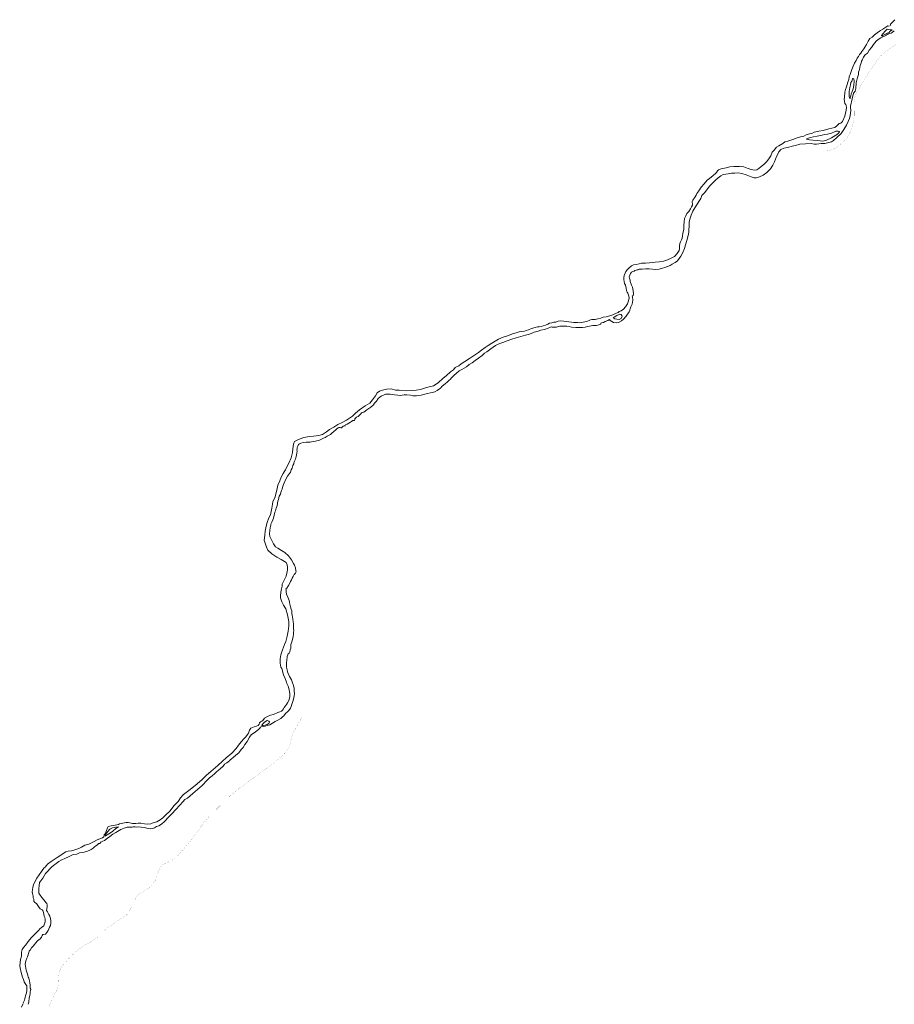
# Model space of a CAD drawing. Header units: metres. Extents: x 347609 to 404409, y 8548087 to 8605413.
# Tile 23 of 46: x 374342 to 379655, y 8565096 to 8571080. Entities that reach past the tile are written whole.
import ezdxf

# ---------------------------------------------------------------- set-up
doc = ezdxf.new("R2010")
doc.units = ezdxf.units.M
doc.layers.add('01. RIO', color=7, linetype='Continuous', lineweight=5, true_color=0x2776bb)
doc.layers.add('Red vial nacional', color=242, linetype='Continuous', lineweight=40)

# ---------------------------------------------------------------- blocks, each defined once
blk = doc.blocks.new('REIORORI')
at = {"layer": '01. RIO', "color": 152, "lineweight": 15, "true_color": 0x2776bb, "flags": 128}
for points in [[(379630.7, 8571045), (379632.2, 8571046.8), (379631.5, 8571050.4), (379632, 8571052.7), (379636, 8571057.4), (379647.3, 8571068.9), (379658, 8571079.8)], [(374363.3, 8565104.6), (374367.5, 8565113.4), (374371, 8565122), (374372.8, 8565129.9), (374375.7, 8565139.4), (374378.2, 8565147.9), (374380.5, 8565159.5), (374382.7, 8565165.3), (374384.4, 8565170.8), (374385.1, 8565177), (374385.8, 8565186.4), (374386, 8565194.7), (374385.8, 8565201.5), (374384.5, 8565209.5), (374380.3, 8565215.9), (374374.8, 8565223.3), (374369, 8565233.5), (374364.2, 8565246.4), (374360.2, 8565256.9), (374358.4, 8565261.3), (374351.9, 8565289.3), (374345.6, 8565317.1), (374342.1, 8565329.3), (374346.8, 8565369.1), (374353.3, 8565388.8), (374353.9, 8565399.2), (374353.1, 8565412.4), (374358, 8565428.7), (374364.7, 8565440.8), (374379.6, 8565458.7), (374394.4, 8565478), (374412, 8565500), (374431.9, 8565521.2), (374458.2, 8565547.5), (374465.3, 8565555.4), (374474.6, 8565562.5), (374487.9, 8565573.9), (374493, 8565584.9), (374496.2, 8565597.4), (374496.8, 8565610.8), (374494.8, 8565623.6), (374491.3, 8565632.1), (374485.8, 8565654.2), (374482.4, 8565665.6), (374477.9, 8565669.8), (374465.5, 8565675.7), (374456.7, 8565690.4), (374448.8, 8565702.6), (374443.9, 8565708.1), (374433.3, 8565715), (374428.2, 8565722.2), (374427.4, 8565734.8), (374424, 8565743.5), (374423.3, 8565754.3), (374420.7, 8565769), (374418.7, 8565780.4), (374419.5, 8565792.4), (374421.7, 8565807.7), (374425.4, 8565822.9), (374438.2, 8565847.8), (374445.3, 8565863.5), (374459.4, 8565883.6), (374474.2, 8565903.8), (374482.2, 8565915), (374490.5, 8565925.5), (374497.4, 8565929.2), (374504.5, 8565939.4), (374511.1, 8565947.5), (374532.4, 8565963.4), (374551.6, 8565976.8), (374569.5, 8565989.1), (374592.9, 8566002.8), (374612.1, 8566015.8), (374622.6, 8566021.9), (374636.5, 8566027), (374655.8, 8566028.8), (374677.6, 8566035.9), (374700.6, 8566042.9), (374718.3, 8566050.9), (374737.6, 8566062.8), (374761.2, 8566069.6), (374794.6, 8566086.6), (374812.7, 8566095.9), (374844.2, 8566108.2), (374852.8, 8566113.1), (374855.4, 8566126), (374860.3, 8566132.9), (374870.3, 8566153.3), (374875.2, 8566168.4), (374878.9, 8566176), (374897.3, 8566180.7), (374922.6, 8566185.4), (374942.2, 8566189.2), (374948.3, 8566193.9), (374969, 8566197), (374989, 8566200.3), (375001, 8566201.3), (375011.2, 8566199.4), (375026.5, 8566196), (375048.3, 8566194.1), (375062.1, 8566197.4), (375077.6, 8566197.8), (375099.2, 8566192.5), (375119.2, 8566191.3), (375139.2, 8566192.9), (375146.6, 8566197.8), (375158.6, 8566200.5), (375176, 8566206.2), (375194.6, 8566216.4), (375210.7, 8566230.3), (375229.5, 8566248.4), (375253.3, 8566270.9), (375279.5, 8566304.3), (375303.7, 8566328.2), (375319.3, 8566351.7), (375337.1, 8566371.5), (375353.1, 8566383.2), (375368.7, 8566395.5), (375397.8, 8566418.6), (375421, 8566436.2), (375451.2, 8566463.4), (375476.7, 8566489.6), (375503.5, 8566510.7), (375545.3, 8566546.9), (375574.1, 8566574.4), (375595.4, 8566593.7), (375630.8, 8566622.8), (375656.4, 8566650.8), (375670.6, 8566670.6), (375687.5, 8566692.1), (375706.4, 8566712.3), (375715.4, 8566721.6), (375725, 8566735.9), (375732.6, 8566743.9), (375738.3, 8566762.4), (375745.2, 8566774), (375767.1, 8566782.6), (375781, 8566787.3), (375790.6, 8566789.9), (375796.2, 8566799.2), (375799.6, 8566807.8), (375803.9, 8566813.8), (375813.5, 8566817.7), (375819.1, 8566822), (375828.8, 8566834.4), (375848, 8566844.7), (375864.6, 8566853), (375883.5, 8566857.3), (375911, 8566868.8), (375921.6, 8566874.1), (375931.8, 8566877.5), (375939.4, 8566884.4), (375943.8, 8566891), (375949.1, 8566900.4), (375956.7, 8566909.7), (375963, 8566918.3), (375968.3, 8566928.5), (375977.3, 8566943.1), (375982.2, 8566965), (375983.2, 8566985.9), (375979.9, 8567007.4), (375973, 8567030.6), (375965.7, 8567045.2), (375962, 8567054.8), (375953.1, 8567082), (375945.4, 8567096.9), (375940.1, 8567113.8), (375934.5, 8567136.1), (375928.9, 8567145.1), (375924.9, 8567169.9), (375925.2, 8567195), (375929.2, 8567220.9), (375938.8, 8567250), (375950.8, 8567283), (375959.4, 8567301.2), (375966.3, 8567333.3), (375972.6, 8567363.7), (375976.6, 8567395.5), (375976.6, 8567423.1), (375969, 8567462.9), (375958.7, 8567500.4), (375944.5, 8567522.9), (375934.9, 8567541.8), (375926.2, 8567566.3), (375925.6, 8567578.2), (375927.9, 8567601.8), (375932.5, 8567621.4), (375935.9, 8567637.3), (375936.8, 8567649.5), (375942.5, 8567661.8), (375946.1, 8567670), (375954.4, 8567686.7), (375960, 8567699), (375965.7, 8567717.2), (375968.7, 8567735.7), (375968.7, 8567752.3), (375966.7, 8567766.5), (375961.4, 8567780.4), (375951.4, 8567787.7), (375931.2, 8567799.8), (375904, 8567812.7), (375874.5, 8567832.9), (375850, 8567856), (375841.4, 8567875.2), (375834.4, 8567891.9), (375827.8, 8567917.7), (375830.5, 8567946.5), (375833.1, 8567971.4), (375838.4, 8568002), (375844.7, 8568023.8), (375856.3, 8568053), (375865.6, 8568071.5), (375868.6, 8568092.1), (375872.9, 8568112), (375877.5, 8568135.8), (375879.8, 8568151.1), (375891.8, 8568173.6), (375904.4, 8568221.7), (375911, 8568250.9), (375921.6, 8568277.4), (375930.2, 8568299.6), (375942.8, 8568321.8), (375948.1, 8568332.4), (375956.1, 8568345), (375965.7, 8568361.9), (375977, 8568384.2), (375991.5, 8568417.9), (375998.2, 8568449), (376002.2, 8568471.7), (376004.5, 8568499.8), (376011.8, 8568515.7), (376035.6, 8568529.3), (376067.8, 8568540.6), (376102.2, 8568546.5), (376127.1, 8568549.2), (376159.3, 8568552.9), (376180.8, 8568559.5), (376205.6, 8568575.1), (376224.2, 8568589.3), (376250.1, 8568603.3), (376274.6, 8568620.5), (376300.8, 8568632.1), (376326.7, 8568645.4), (376362.8, 8568670.5), (376381.7, 8568689.1), (376406.9, 8568709), (376440.4, 8568733.2), (376467.9, 8568749.1), (376485.1, 8568770.6), (376502.7, 8568794.8), (376513.3, 8568812.1), (376526.9, 8568823), (376546.8, 8568828), (376569.3, 8568834.9), (376598.4, 8568835.6), (376623.9, 8568828.3), (376646.9, 8568829), (376690.3, 8568825), (376719.5, 8568826.7), (376750, 8568828.3), (376777.1, 8568832.6), (376812.9, 8568844.2), (376855.1, 8568855.5), (376883.9, 8568873.4), (376914.7, 8568901.2), (376931.7, 8568915.9), (376959.5, 8568939.4), (376976.4, 8568953), (376988, 8568965.6), (377009.9, 8568976.6), (377023.8, 8568988.5), (377046, 8569003), (377074.5, 8569021.6), (377104.4, 8569040.5), (377129.9, 8569058.1), (377148.1, 8569071.3), (377170.3, 8569088.3), (377188.2, 8569099.9), (377209.1, 8569113.1), (377229.3, 8569126.3), (377250.2, 8569138), (377279.1, 8569150.2), (377310.2, 8569160.8), (377335.7, 8569169.8), (377357, 8569176.6), (377376.1, 8569182.8), (377390.6, 8569184.8), (377407.7, 8569187.5), (377418.7, 8569190.1), (377433.4, 8569196.1), (377450.1, 8569202.5), (377472.5, 8569209.3), (377486.4, 8569212.4), (377498.4, 8569213.6), (377511, 8569214.4), (377522.3, 8569219.1), (377535, 8569224.4), (377550.8, 8569229.3), (377560.2, 8569234.8), (377573.5, 8569238.2), (377585.7, 8569241.2), (377598.2, 8569242.4), (377612.7, 8569248.1), (377629.5, 8569249.5), (377647.6, 8569248.1), (377661.4, 8569245), (377677.1, 8569243.2), (377693.6, 8569241.5), (377708.6, 8569240.2), (377729.6, 8569240.4), (377740.5, 8569238.1), (377754.9, 8569239.6), (377775.7, 8569244.2), (377792, 8569248.5), (377800.9, 8569252.1), (377809.2, 8569256.4), (377816.9, 8569257), (377828, 8569257.9), (377836.9, 8569258.9), (377853.1, 8569262.7), (377871.6, 8569266.9), (377887.1, 8569271.3), (377904.3, 8569274.8), (377926.9, 8569279.9), (377945.4, 8569285.6), (377962, 8569294.4), (377978, 8569301.3), (377984.4, 8569305.9), (377996.2, 8569311.4), (378010.5, 8569321.7), (378022.4, 8569334.3), (378034, 8569352.5), (378039.5, 8569371.6), (378043.8, 8569389.1), (378041.5, 8569400), (378036.9, 8569417.1), (378032.8, 8569424.9), (378028.5, 8569432.4), (378026.9, 8569448.5), (378021.2, 8569465.9), (378016.6, 8569476.4), (378013.9, 8569488.2), (378012, 8569501.1), (378011.7, 8569510.7), (378014.5, 8569524.5), (378018.9, 8569539.2), (378023.9, 8569550.5), (378033, 8569560), (378042.1, 8569569.2), (378058.8, 8569584.9), (378070.1, 8569590.6), (378087.2, 8569591.9), (378104.6, 8569595.8), (378118.5, 8569599.3), (378142.6, 8569601), (378168.3, 8569602.4), (378185.4, 8569603.6), (378201.9, 8569605.4), (378225.6, 8569608.2), (378252, 8569612.3), (378277.4, 8569619.9), (378298.8, 8569629.7), (378320.2, 8569641.2), (378335.8, 8569658.2), (378347.8, 8569678.1), (378349.4, 8569687.9), (378349.6, 8569706.5), (378351.3, 8569718.8), (378355.1, 8569729.1), (378362.5, 8569741.9), (378366.3, 8569753), (378368.1, 8569766.5), (378370.6, 8569782), (378375.3, 8569805.4), (378376.8, 8569828.5), (378377.3, 8569851.4), (378380.2, 8569871.6), (378388.2, 8569887.3), (378394.1, 8569902.1), (378407, 8569915.2), (378416.5, 8569930.3), (378423.2, 8569942), (378429, 8569953), (378428.5, 8569961.1), (378426.9, 8569968.6), (378427.8, 8569975.8), (378430.2, 8569983), (378445.4, 8570003.6), (378451.1, 8570013.4), (378455.5, 8570024.3), (378466.4, 8570039.3), (378482.3, 8570062.1), (378498.8, 8570082.1), (378517.5, 8570104.3), (378533, 8570115.6), (378554.5, 8570133.6), (378568.7, 8570144.5), (378574.9, 8570152.1), (378580.3, 8570160.4), (378586, 8570167.3), (378603.7, 8570174.2), (378634.2, 8570180.1), (378655.6, 8570184.8), (378680.4, 8570188), (378712, 8570187.5), (378716.2, 8570190.2), (378741.5, 8570186.3), (378761.4, 8570178.4), (378779.2, 8570170.8), (378803.1, 8570166.1), (378819.6, 8570168.3), (378831.1, 8570175), (378845.9, 8570187), (378861.4, 8570200.1), (378881.1, 8570218.5), (378896.6, 8570239.7), (378904.2, 8570251.5), (378913.6, 8570274.7), (378925.7, 8570287), (378938.5, 8570304.4), (378953, 8570313), (378976.8, 8570328.3), (378989.4, 8570337.4), (379007.4, 8570340.9), (379037.6, 8570350.9), (379064.8, 8570361.6), (379084.7, 8570367.7), (379104.9, 8570372.9), (379120.1, 8570380), (379140, 8570385.7), (379153.6, 8570388.9), (379168.4, 8570396.2), (379196.7, 8570403.1), (379222, 8570407.3), (379257.4, 8570416.2), (379292.5, 8570424.6), (379306.2, 8570433.9), (379320.7, 8570449.6), (379330.7, 8570451.6), (379339.3, 8570461.4), (379353.5, 8570492.9), (379362.5, 8570531), (379364.6, 8570548.1), (379360.1, 8570565.2), (379353.6, 8570571.5), (379351.6, 8570583.1), (379351.1, 8570597.3), (379351.4, 8570607.8), (379352.6, 8570619), (379353.7, 8570629.5), (379355.1, 8570639.2), (379358.4, 8570654.8), (379364, 8570672.5), (379368.3, 8570686.2), (379373, 8570700.3), (379378.1, 8570716.7), (379381.3, 8570732), (379383.5, 8570738.5), (379386, 8570746.7), (379391.7, 8570765.1), (379396.7, 8570777.9), (379405.1, 8570797.8), (379413.6, 8570815.8), (379422.5, 8570830.9), (379429.4, 8570846.7), (379436.4, 8570856.5), (379443.9, 8570868.8), (379451.3, 8570877.1), (379456.8, 8570887.1), (379462.5, 8570894.5), (379468.9, 8570902.9), (379475.2, 8570912.7), (379485.6, 8570929.7), (379492.5, 8570940.5), (379496.1, 8570948.5), (379506.7, 8570964.8), (379519.4, 8570973.4), (379534.8, 8570988.1), (379550.8, 8571000.5), (379564.8, 8571009.2), (379571.4, 8571014.8), (379584.5, 8571023.2), (379596.3, 8571031.3), (379609.2, 8571039.3), (379614.8, 8571042.1), (379621.5, 8571041), (379626, 8571041.7)], [(374394.2, 8565097.8), (374395.8, 8565102.3), (374396.8, 8565110.2), (374396.8, 8565117.6), (374398.1, 8565121.5), (374399.9, 8565125.2), (374400.6, 8565134.5), (374402.1, 8565144.2), (374403.9, 8565149.8), (374405, 8565162.3), (374406.6, 8565172.3), (374407.4, 8565180.5), (374409.6, 8565185.3), (374409.6, 8565188.7), (374406.3, 8565194.3), (374406.5, 8565202.4), (374406.3, 8565211.8), (374404.1, 8565226.1), (374402.1, 8565239.2), (374399.6, 8565247.6), (374397.9, 8565254.8), (374393.6, 8565261.6), (374391, 8565273.8), (374382, 8565304.3), (374377.6, 8565328.8), (374376.3, 8565340.1), (374378.8, 8565359.5), (374385, 8565377.4), (374389.3, 8565384.8), (374397.2, 8565410.9), (374398.9, 8565418.8), (374405.1, 8565425), (374414.7, 8565439.5), (374423.7, 8565449.6), (374432.2, 8565460.7), (374438.1, 8565467.5), (374450.2, 8565482.6), (374466.4, 8565494.7), (374474.3, 8565503.7), (374478.2, 8565514), (374481.8, 8565520.8), (374487, 8565520.8), (374498.9, 8565522.9), (374506.6, 8565532.1), (374515.6, 8565545.2), (374523.8, 8565564.3), (374529.5, 8565575.4), (374531.9, 8565590.1), (374532.1, 8565603), (374530, 8565617.1), (374527.6, 8565623.5), (374524.4, 8565632.3), (374518.2, 8565642.3), (374510.3, 8565658.4), (374505.6, 8565666.3), (374507.5, 8565676.2), (374509.2, 8565690.9), (374509.8, 8565701.2), (374507.5, 8565708.9), (374503.2, 8565713.8), (374488.9, 8565731.2), (374475.6, 8565746.3), (374462.8, 8565765.4), (374459.1, 8565772.7), (374457.6, 8565781.3), (374457.9, 8565798.8), (374460.4, 8565817.6), (374463.2, 8565836), (374470.7, 8565847.6), (374482.4, 8565862.7), (374499.8, 8565890.6), (374512.2, 8565906.4), (374524.6, 8565919.4), (374536, 8565930), (374547.7, 8565939.4), (374563.8, 8565951.5), (374579.1, 8565963.7), (374595, 8565971.6), (374620.9, 8565984.3), (374634.3, 8565990.3), (374667.5, 8566006.3), (374689.5, 8566009.7), (374706.2, 8566016.4), (374725.7, 8566019.6), (374747.3, 8566024.3), (374763.8, 8566030.1), (374775.6, 8566037.8), (374787.8, 8566045.5), (374796.1, 8566053), (374802.3, 8566058.1), (374816.2, 8566067.3), (374821.6, 8566073.1), (374828.4, 8566074.2), (374835.7, 8566081.6), (374847, 8566086.8), (374857.5, 8566091.9), (374876.1, 8566105), (374889.6, 8566116.5), (374908.2, 8566129.3), (374926, 8566140.5), (374957, 8566158.3), (374976.7, 8566167), (374995.1, 8566172.4), (375012.2, 8566172.6), (375024.4, 8566173.7), (375031.9, 8566174.8), (375043.7, 8566175.4), (375053.5, 8566173.7), (375064, 8566174.1), (375079.4, 8566172.8), (375097.5, 8566169.8), (375114.1, 8566166), (375126.9, 8566163.9), (375136.1, 8566163.6), (375148.7, 8566164.7), (375160, 8566169.4), (375173.9, 8566176.3), (375187.8, 8566181.2), (375203.5, 8566191.9), (375221, 8566207.5), (375246.3, 8566233.1), (375267.3, 8566255.8), (375288.9, 8566278.1), (375314.1, 8566306.1), (375332.7, 8566326.8), (375346, 8566340.8), (375353.5, 8566344.7), (375361, 8566349.1), (375393.5, 8566376.9), (375422.8, 8566401.6), (375449.6, 8566427), (375480.4, 8566458.9), (375495.8, 8566472.6), (375511, 8566484.7), (375525.2, 8566496.6), (375533.7, 8566506), (375538.2, 8566508.4), (375548, 8566516.3), (375562.5, 8566529.3), (375573.9, 8566539.9), (375585.8, 8566553.7), (375588.5, 8566557.7), (375599.9, 8566563.8), (375607.4, 8566569), (375618, 8566577.2), (375621.1, 8566582.4), (375627.8, 8566587.7), (375638, 8566595.2), (375655.7, 8566610.6), (375672.5, 8566623.6), (375687.5, 8566644), (375699.7, 8566657.9), (375710.2, 8566675.4), (375722.9, 8566694.1), (375737, 8566720.2), (375747.9, 8566733), (375756.4, 8566740.7), (375765.8, 8566746.5), (375775.2, 8566752.7), (375792.4, 8566765.8), (375800.7, 8566774.4), (375804.5, 8566781.1), (375809.7, 8566783.1), (375833.2, 8566787), (375861.9, 8566795.5), (375894.4, 8566814.7), (375910.3, 8566822.6), (375929, 8566833.3), (375939.9, 8566844.4), (375944.8, 8566848.2), (375959.5, 8566865.3), (375968.8, 8566873.1), (375976.2, 8566882.4), (375987.7, 8566895.9), (375990.8, 8566906.5), (375995.7, 8566919.6), (375999.6, 8566931), (376002, 8566936), (376008.2, 8566958.1), (376008.9, 8566973.3), (376010.8, 8566981.5), (376010.8, 8566987.3), (376010.3, 8566996.6), (376008.8, 8567007.1), (376008.9, 8567015.6), (376006.1, 8567034.4), (375999.2, 8567050.8), (375992.6, 8567067.3), (375981.5, 8567089.4), (375973.3, 8567106.8), (375969, 8567116.9), (375966.6, 8567128.8), (375962.8, 8567145.1), (375962.4, 8567159.5), (375962.6, 8567165), (375962.9, 8567173.9), (375964.5, 8567185.2), (375967.2, 8567210.2), (375970.6, 8567219.5), (375973.7, 8567226.6), (375978.4, 8567230.4), (375982.2, 8567238), (375985, 8567250.1), (375988.4, 8567261.3), (375989.9, 8567282), (375993.1, 8567293.7), (375996.5, 8567304.2), (375998.9, 8567314.9), (376003.5, 8567330.4), (376005.8, 8567344.7), (376006, 8567356.4), (376006.5, 8567367.8), (376005.3, 8567378.6), (376006.2, 8567385.4), (376005.8, 8567397.6), (376006, 8567408.4), (376003.1, 8567421.1), (376001.5, 8567437.1), (376000, 8567451), (375996.9, 8567459.1), (375994.8, 8567473.7), (375994.8, 8567486.6), (375990.6, 8567498.5), (375988, 8567511.6), (375983, 8567527.1), (375980.6, 8567539.5), (375978.4, 8567549.9), (375974.1, 8567560.3), (375970.3, 8567570.5), (375963, 8567588.8), (375960.6, 8567603.9), (375961, 8567614.5), (375958.7, 8567621.5), (375964.1, 8567625.3), (375974.2, 8567641.1), (375983.1, 8567656.5), (375987.2, 8567664.8), (375992.4, 8567676), (375997.2, 8567685.5), (376003, 8567695.5), (376009.9, 8567707.6), (376017.3, 8567717.3), (376020.5, 8567723.6), (376020.1, 8567730.4), (376016.7, 8567747.9), (376011.9, 8567765.6), (376004.8, 8567775.6), (375993.9, 8567797.5), (375974.2, 8567821.7), (375951.7, 8567841.2), (375932.5, 8567853.9), (375909.5, 8567868.3), (375895.2, 8567877.3), (375883.3, 8567894.6), (375872.9, 8567914.4), (375861.9, 8567939.2), (375858.8, 8567955.3), (375860.8, 8567975), (375864, 8567991.9), (375867.5, 8568009), (375867.1, 8568014.1), (375869.7, 8568018.7), (375873.8, 8568025.9), (375879, 8568039.7), (375883.5, 8568050.1), (375888.1, 8568069.3), (375892.4, 8568086.9), (375896.3, 8568095.1), (375900.8, 8568110.7), (375904.7, 8568122.2), (375907.8, 8568135.6), (375908, 8568143.2), (375909.7, 8568153.8), (375913.4, 8568164.6), (375916.2, 8568174.1), (375917.8, 8568184.7), (375925.3, 8568197.1), (375928.6, 8568206), (375932.6, 8568218.4), (375935.9, 8568227.2), (375940.6, 8568244.2), (375945, 8568255.6), (375958.7, 8568288.3), (375968.2, 8568305.6), (375981.4, 8568321.4), (375986.7, 8568330), (375990.8, 8568344.3), (375996.3, 8568353.9), (376002.2, 8568370.1), (376006.9, 8568380), (376007.3, 8568386.7), (376008.8, 8568391.8), (376011.8, 8568397.3), (376015, 8568404.8), (376017.3, 8568409.9), (376022.3, 8568425.2), (376024.3, 8568435.5), (376026.4, 8568445.2), (376027.9, 8568457.3), (376026.5, 8568466.4), (376026.9, 8568472.3), (376027.9, 8568479.6), (376031.2, 8568488.9), (376035.7, 8568498.2), (376042, 8568502.6), (376049.2, 8568507.1), (376063, 8568510.8), (376081.2, 8568512.8), (376096.8, 8568511.7), (376106.8, 8568512.2), (376113.9, 8568513.5), (376139.5, 8568517.9), (376164.1, 8568525.1), (376176.1, 8568530.3), (376186.7, 8568535.9), (376197.2, 8568540.2), (376203, 8568545.1), (376210, 8568548.1), (376221, 8568554.8), (376229.2, 8568559.8), (376237.6, 8568567.6), (376249.9, 8568577), (376262.2, 8568587.8), (376269.2, 8568593), (376276.1, 8568598.8), (376280.6, 8568601.1), (376284.3, 8568602.2), (376289.3, 8568601.7), (376292.6, 8568599.6), (376296.1, 8568600), (376303.6, 8568606.5), (376307.6, 8568610.5), (376313.4, 8568611.8), (376317.6, 8568612.4), (376319.8, 8568614), (376322, 8568617.5), (376325.7, 8568619.7), (376330.8, 8568620.9), (376340.9, 8568627), (376350.8, 8568633.8), (376357.2, 8568638.2), (376366.1, 8568643.7), (376375, 8568644.6), (376377.8, 8568648.3), (376378.8, 8568654.7), (376381, 8568658.4), (376388.9, 8568663.5), (376397.9, 8568669.2), (376406.3, 8568675.6), (376411.1, 8568679.6), (376413.5, 8568684.7), (376418.8, 8568690.1), (376424.3, 8568693.4), (376427.4, 8568693.2), (376433.2, 8568695.6), (376449.8, 8568708), (376463.3, 8568717.9), (376475.4, 8568724.9), (376490.4, 8568738.5), (376497.9, 8568749.9), (376508.6, 8568761.3), (376520.5, 8568777.1), (376529.4, 8568785.8), (376536.9, 8568792), (376551.3, 8568798.4), (376565, 8568803.4), (376578.3, 8568804.6), (376592.7, 8568803.9), (376606.3, 8568802.3), (376618.7, 8568799.5), (376638, 8568798.3), (376652.3, 8568796.5), (376665.2, 8568798.9), (376677.7, 8568799.4), (376693.9, 8568799.4), (376716.3, 8568797.9), (376729.1, 8568793.6), (376740.1, 8568793.4), (376751.8, 8568793.9), (376764.4, 8568795.7), (376781.7, 8568798.2), (376802.6, 8568803.5), (376818.3, 8568808.1), (376836.9, 8568811.3), (376846.7, 8568813.7), (376863.2, 8568818), (376878.9, 8568826.8), (376891.2, 8568835.6), (376897.7, 8568841.1), (376907.6, 8568852.8), (376915.8, 8568858.5), (376927.9, 8568869.9), (376939.1, 8568877.8), (376951, 8568888.8), (376957.4, 8568893), (376965.7, 8568902.5), (376981.8, 8568919.9), (376993.9, 8568930.7), (377011.1, 8568945.2), (377028.3, 8568954.2), (377055.2, 8568969.7), (377072.4, 8568983.8), (377089.8, 8568994.6), (377108, 8569008.2), (377129.6, 8569023.7), (377151.9, 8569039.3), (377166.4, 8569052.9), (377178.6, 8569061.6), (377204.8, 8569078.7), (377232.3, 8569099), (377244.4, 8569106.2), (377258.3, 8569112.4), (377276.4, 8569119), (377304.1, 8569128.9), (377330.5, 8569138.6), (377357.7, 8569145.5), (377386.5, 8569154.1), (377414.9, 8569162.7), (377439.4, 8569169.5), (377462.8, 8569177.9), (377467.4, 8569180.5), (377491.4, 8569186), (377506.6, 8569192.8), (377529, 8569197.7), (377551.9, 8569206), (377562.7, 8569210), (377570.7, 8569213.6), (377577.1, 8569212.2), (377589.2, 8569210.3), (377603.6, 8569212.2), (377623.6, 8569216.6), (377645.8, 8569217.3), (377665.6, 8569216.4), (377678.9, 8569214.7), (377692.9, 8569212), (377719.4, 8569208.3), (377742.1, 8569208.9), (377760.4, 8569209.8), (377776.5, 8569212.2), (377792.7, 8569215.5), (377823, 8569220.8), (377846.3, 8569221.7), (377860.6, 8569224.6), (377872.5, 8569230.5), (377872.5, 8569234.9), (377876.7, 8569238.4), (377888.6, 8569239.8), (377897.4, 8569246.4), (377914.6, 8569251.9), (377924.5, 8569257.4), (377927.8, 8569252.5), (377948.3, 8569240.6), (377965.1, 8569236.9), (377980.3, 8569238.9), (377997.6, 8569249.5), (378009.3, 8569260.5), (378025.6, 8569277.3), (378033.8, 8569290.1), (378044.4, 8569304), (378047.7, 8569314.8), (378050.6, 8569321.9), (378054.6, 8569334.3), (378063.1, 8569350.4), (378066.5, 8569375), (378063.6, 8569395.1), (378063.3, 8569399.6), (378067.8, 8569403.5), (378070.3, 8569414), (378067.8, 8569433), (378063.6, 8569455.3), (378059.2, 8569467.2), (378053.7, 8569477.9), (378051.3, 8569482.6), (378050.8, 8569489.6), (378049.3, 8569497.4), (378046.2, 8569509), (378045.1, 8569516.8), (378047.7, 8569527.4), (378051.4, 8569536.7), (378058.6, 8569545.1), (378067, 8569549), (378075, 8569551), (378079.1, 8569555.2), (378086.7, 8569557), (378096.3, 8569559.2), (378099.1, 8569562.7), (378105.4, 8569563.5), (378122.8, 8569562.8), (378144.6, 8569565.8), (378166, 8569564.8), (378185.2, 8569563.5), (378202.1, 8569562.3), (378225.4, 8569563.8), (378247.5, 8569569.7), (378259.8, 8569573.4), (378277.1, 8569579.6), (378293.9, 8569586.6), (378305.1, 8569593.4), (378324.1, 8569604.1), (378338.1, 8569615.4), (378348.5, 8569627.9), (378358.6, 8569643.2), (378370.2, 8569664.5), (378380.4, 8569689.6), (378387.1, 8569711.4), (378394.9, 8569738), (378401.9, 8569767.9), (378406, 8569789.3), (378407.3, 8569803.1), (378407.9, 8569825.3), (378409.6, 8569852.3), (378414.1, 8569873.6), (378421.1, 8569891.9), (378431, 8569915.6), (378442.6, 8569936.6), (378457.6, 8569959.5), (378471.5, 8569981.2), (378480, 8569993.2), (378486.2, 8570011.2), (378503.4, 8570030.4), (378519, 8570052), (378534.1, 8570069.3), (378552.3, 8570089), (378568.6, 8570104.5), (378584.6, 8570118.7), (378600.3, 8570130.6), (378614.5, 8570138.1), (378631.7, 8570142), (378644.7, 8570143.3), (378665.5, 8570146.9), (378686.5, 8570146.6), (378706.9, 8570150), (378729, 8570144.8), (378754.3, 8570137.5), (378785, 8570125.3), (378803.2, 8570118.3), (378815.8, 8570118.8), (378835.5, 8570125.3), (378857.6, 8570135.4), (378880.8, 8570151), (378902.9, 8570173.9), (378916.4, 8570196), (378926.5, 8570216.7), (378939.8, 8570248.3), (378949.2, 8570265.7), (378953.3, 8570277.1), (378966.1, 8570290.1), (378984.6, 8570298.5), (379008, 8570302.4), (379034, 8570310.5), (379054, 8570315.4), (379080.6, 8570323.5), (379116.2, 8570326.1), (379150, 8570327.6), (379167, 8570324), (379182.4, 8570323.8), (379209.7, 8570328.4), (379232.8, 8570328.4), (379249.4, 8570331), (379272.6, 8570337.3), (379286.1, 8570346.6), (379304.1, 8570361.8), (379331.4, 8570389), (379347.5, 8570412.4), (379365, 8570438.7), (379374.6, 8570460.4), (379381.9, 8570479.6), (379385.8, 8570498), (379388.7, 8570511), (379390, 8570529.8), (379389.2, 8570543.9), (379389.2, 8570554), (379399.6, 8570598.8), (379407.4, 8570632.8), (379416, 8570644.8), (379420.7, 8570661.8), (379422.3, 8570696.9), (379430.1, 8570728.1), (379436.3, 8570747.1), (379436.8, 8570761.4), (379443.6, 8570778), (379445.7, 8570788.4), (379447.2, 8570802.4), (379451, 8570811.2), (379456.1, 8570823.6), (379456.4, 8570827.4), (379458.8, 8570834.7), (379464.2, 8570844.6), (379468.1, 8570852.6), (379476.3, 8570864.5), (379480.2, 8570868.5), (379484.8, 8570872.1), (379491.9, 8570877.4), (379502.7, 8570894.9), (379515.3, 8570910.6), (379528.5, 8570929.5), (379544.9, 8570949.2), (379556.4, 8570960.2), (379572.8, 8570969.4), (379598.4, 8570981.5), (379621.3, 8570993.3), (379636.6, 8570998.2), (379642.2, 8571002.6), (379654.1, 8571011.9)], [(374353.1, 8565079.3), (374362.5, 8565102.1)]]:
    blk.add_lwpolyline(points, dxfattribs=at)
for points in [[(379578.8, 8570986.5), (379584.2, 8570993.9), (379599.3, 8571009.9), (379612.3, 8571022.6), (379619.3, 8571020.9), (379628, 8571018.8), (379638.8, 8571018.5), (379641, 8571017.6), (379639.8, 8571015.5), (379627.3, 8571008.2), (379621, 8571000.6), (379614.2, 8570998), (379603.2, 8570991.7), (379596.9, 8570989.4), (379588.6, 8570986), (379584.1, 8570983.1), (379582.7, 8570980.4), (379578.5, 8570980.9), (379577, 8570983.5), (379577.9, 8570985)], [(379383.8, 8570601.4), (379381.7, 8570604.5), (379380.7, 8570614.6), (379380, 8570626.1), (379380.3, 8570644.2), (379384.3, 8570667), (379388.7, 8570684.8), (379391.3, 8570699), (379396, 8570705.6), (379398.5, 8570713.3), (379400.6, 8570719.7), (379403.2, 8570722.5), (379405.6, 8570722.5), (379407.9, 8570719.9), (379411, 8570705.9), (379409.4, 8570682.9), (379404.9, 8570660.1), (379397.2, 8570637.6), (379393.4, 8570628.7), (379389.7, 8570616.3), (379386.9, 8570604.9), (379386.1, 8570601.5), (379385, 8570601.1), (379384.3, 8570601.1)], [(379122.3, 8570355.1), (379146.5, 8570363.6), (379164.3, 8570368.4), (379186.3, 8570372.8), (379217.4, 8570378.8), (379229.7, 8570381.9), (379249, 8570383.8), (379272.8, 8570391.1), (379290.9, 8570398.8), (379300.5, 8570402.2), (379314.5, 8570401.9), (379320.4, 8570400.8), (379321.5, 8570398.3), (379319.9, 8570393.3), (379308.7, 8570383.3), (379272.6, 8570361.1), (379242.6, 8570347.2), (379220.7, 8570342.5), (379204.5, 8570343.1), (379187.4, 8570345.2), (379159.2, 8570347.8), (379140.3, 8570349.6), (379124.2, 8570353.1), (379122.5, 8570354.3)], [(377946.4, 8569268.7), (377969.8, 8569283.1), (377982.6, 8569289.2), (377988.1, 8569290.6), (377995.8, 8569287.7), (378000.2, 8569282.4), (378001.3, 8569277.3), (377995.6, 8569264.1), (377982.8, 8569258.3), (377969.3, 8569259.7), (377956.5, 8569262.7), (377950.3, 8569265.8)], [(375813.4, 8566790.9), (375821.8, 8566791.6), (375833.8, 8566793.4), (375844.7, 8566797.3), (375854.7, 8566802.4), (375857.6, 8566807.4), (375858.7, 8566813.1), (375855.3, 8566817.7), (375845.2, 8566820.2), (375834.4, 8566814), (375827.5, 8566808.9), (375819.8, 8566800.2), (375817.1, 8566796.2), (375813.7, 8566793.3), (375813, 8566791.5)], [(374861.5, 8566118), (374872.5, 8566126.3), (374892.8, 8566137.6), (374907.2, 8566147.8), (374926.5, 8566165.4), (374943, 8566175.2), (374926.5, 8566172.7), (374905.6, 8566168), (374889.3, 8566161.1), (374877.3, 8566147), (374864, 8566127.8)]]:
    blk.add_lwpolyline(points, close=True, dxfattribs=at)

msp = doc.modelspace()

# ---------------------------------------------------------------- linework, layer by layer
at = {"layer": 'Red vial nacional', "transparency": 33554623, "const_width": 0.5}
for points in [[(379229.4, 8570281.8), (379243.3, 8570282.1), (379257, 8570284.2), (379270.6, 8570287.9), (379283.7, 8570293), (379296.3, 8570299.8), (379308.3, 8570307.7), (379319.8, 8570316.5), (379330.7, 8570325.9), (379341.5, 8570335.5), (379351.6, 8570345.4), (379360.9, 8570356.1), (379369.7, 8570367.7), (379377.9, 8570380), (379385.2, 8570393.2), (379391.6, 8570407.4), (379396.9, 8570422.5), (379401.4, 8570438.4), (379405, 8570454.9), (379408.1, 8570471.9), (379410.4, 8570489.3), (379411.1, 8570507.4), (379410.7, 8570525.9), (379409.7, 8570544.1), (379409.4, 8570562.2), (379410.2, 8570580.3), (379413, 8570598), (379417.8, 8570615.3), (379424.6, 8570632.3), (379432.3, 8570648.7), (379441.9, 8570664.9), (379452.2, 8570681.2), (379462.5, 8570697.8), (379472.7, 8570714.7), (379482.8, 8570731.6), (379493, 8570748.3), (379503.6, 8570764.8), (379514.1, 8570780.9), (379524.7, 8570796.2), (379535, 8570811), (379545.2, 8570825.1), (379554.8, 8570838), (379564.7, 8570850), (379573.7, 8570861.3), (379583.8, 8570871.8), (379595.4, 8570881.3), (379608.1, 8570890.2), (379621.7, 8570899.1), (379635.8, 8570908.2), (379649.8, 8570917.7), (379662.4, 8570927.3)], [(374519.8, 8565081), (374525.2, 8565096.6), (374531.1, 8565112.1), (374537.7, 8565127.3), (374545.1, 8565141.6), (374553.1, 8565155.5), (374560.9, 8565169), (374567.7, 8565182.3), (374572.3, 8565195.5), (374576.1, 8565210.3), (374577.3, 8565225.2), (374577.7, 8565239.5), (374578.7, 8565253.8), (374579.6, 8565267.9), (374581, 8565281.6), (374584, 8565295), (374588.9, 8565307.9), (374595.5, 8565320.3), (374603.4, 8565332.1), (374612.5, 8565343.1), (374622.1, 8565353.7), (374631.5, 8565364.6), (374641.4, 8565375.7), (374651.9, 8565386.6), (374663.2, 8565397.6), (374675.1, 8565408.4), (374687.7, 8565419.2), (374701.4, 8565430.4), (374715.5, 8565440.3), (374730.1, 8565449.5), (374745, 8565458.5), (374759.7, 8565467.5), (374774.3, 8565476.3), (374788.6, 8565485.2), (374802, 8565494.4), (374814.5, 8565503.9), (374826.2, 8565514.2), (374837.3, 8565525.3), (374848.2, 8565536.5), (374859.6, 8565547.5), (374871.5, 8565557.9), (374884.2, 8565567.7), (374897.2, 8565576.9), (374910.5, 8565585.8), (374923.9, 8565594.4), (374936.8, 8565602.9), (374949.1, 8565611), (374960.8, 8565618.5), (374971.9, 8565625.5), (374982.2, 8565632.5), (374991.6, 8565640.5), (374999, 8565648.9), (375006, 8565659), (375011.7, 8565669.7), (375017.3, 8565680.9), (375022.4, 8565692.2), (375028.2, 8565704.1), (375034.4, 8565716.1), (375039.6, 8565726.4), (375044.1, 8565734.8), (375047.7, 8565741.3), (375051.4, 8565747.8), (375053.9, 8565752.5), (375056.4, 8565757.4), (375059.9, 8565761), (375064.9, 8565764.6), (375067.7, 8565766.5), (375073, 8565770.2), (375078.4, 8565773.5), (375082.9, 8565775.9), (375087.3, 8565778.5), (375094.9, 8565783.2), (375099.2, 8565786.1), (375103.5, 8565789.1), (375108.6, 8565792.6), (375114.7, 8565796.7), (375121.6, 8565801.4), (375129, 8565806.7), (375136.1, 8565812.5), (375143, 8565818.9), (375150, 8565826.1), (375156.7, 8565834.2), (375162.9, 8565843.1), (375168.7, 8565853.7), (375173.1, 8565864.5), (375177.1, 8565875.9), (375180.9, 8565887.6), (375184.5, 8565899.5), (375188.5, 8565911.1), (375193.4, 8565922), (375199.8, 8565932.2), (375208, 8565941.1), (375217.8, 8565948.2), (375228.6, 8565953.3), (375239.2, 8565958), (375249.6, 8565962.6), (375259.6, 8565967.4), (375269.2, 8565972.5), (375278.5, 8565978), (375286.9, 8565984.4), (375294.5, 8565991.5), (375301.7, 8565999.2), (375309, 8566007.7), (375316.7, 8566016.7), (375324.7, 8566026), (375333.1, 8566035.8), (375341.9, 8566046), (375350.9, 8566056.4), (375360, 8566067), (375368.9, 8566077.6), (375378, 8566088.6), (375387, 8566099.9), (375395.9, 8566111.4), (375404.7, 8566123.2), (375413.3, 8566134.9), (375422, 8566146.8), (375430.6, 8566158.6), (375439.3, 8566170.3), (375448, 8566182), (375456.6, 8566193.6), (375465.3, 8566205.2), (375474.1, 8566216.4), (375483.3, 8566227.4), (375493, 8566238), (375503.1, 8566248.5), (375513.4, 8566258.8), (375523.5, 8566268.7), (375533.4, 8566278.4), (375543.2, 8566288.1), (375552.5, 8566297.4), (375561.6, 8566305.8), (375570.7, 8566314.5), (375579.5, 8566323), (375587.8, 8566331.2), (375595.7, 8566339), (375603.2, 8566346.5), (375610.9, 8566354), (375618.9, 8566361.6), (375627.3, 8566369.3), (375636.1, 8566377.1), (375645.2, 8566385), (375654.8, 8566392.8), (375664.9, 8566400.7), (375675.2, 8566408.5), (375685.9, 8566416.5), (375696.6, 8566424.3), (375707.5, 8566432.2), (375719, 8566440.7), (375729.4, 8566448.2), (375740.5, 8566456.2), (375751.5, 8566464.3), (375762.3, 8566472.3), (375773.4, 8566480.5), (375784.6, 8566488.8), (375795.9, 8566497.1), (375807.6, 8566505.8), (375817.7, 8566513.2), (375828, 8566521.1), (375838.4, 8566528.9), (375849, 8566537.2), (375859.1, 8566544.7), (375868.8, 8566552), (375878.6, 8566559.2), (375888.2, 8566566.6), (375897.4, 8566573.8), (375906.3, 8566580.9), (375914.5, 8566587.8), (375922.2, 8566594.2), (375929.5, 8566600.2), (375935.9, 8566605.6), (375940.5, 8566609.9), (375944.9, 8566614.3), (375949.2, 8566618.9), (375954.7, 8566624.8), (375959.1, 8566629.6), (375962.7, 8566633.9), (375966.9, 8566639.7), (375972.4, 8566648), (375975.6, 8566653.5), (375978.5, 8566659.5), (375981.1, 8566666.2), (375983.2, 8566673.2), (375984.9, 8566680.3), (375986.7, 8566687.7), (375988.5, 8566695.3), (375990.3, 8566702.8), (375992.2, 8566710.5), (375994, 8566718.2), (375995.7, 8566725.7), (375997.9, 8566733.1), (376001.2, 8566740.8), (376005.3, 8566748.5), (376009.9, 8566756.5), (376014.4, 8566764.4), (376018.6, 8566772.4), (376023, 8566780.6), (376027.4, 8566788.9), (376031.9, 8566796.8), (376036, 8566804.5), (376040.5, 8566812.2), (376044.9, 8566819.5), (376048.8, 8566826.6), (376052.1, 8566833.4), (376054.6, 8566839.3), (376057.5, 8566846.8)]]:
    msp.add_lwpolyline(points, dxfattribs=at)

# ---------------------------------------------------------------- block references
msp.add_blockref('REIORORI', (0, 0))

doc.saveas('drawing.dxf')
